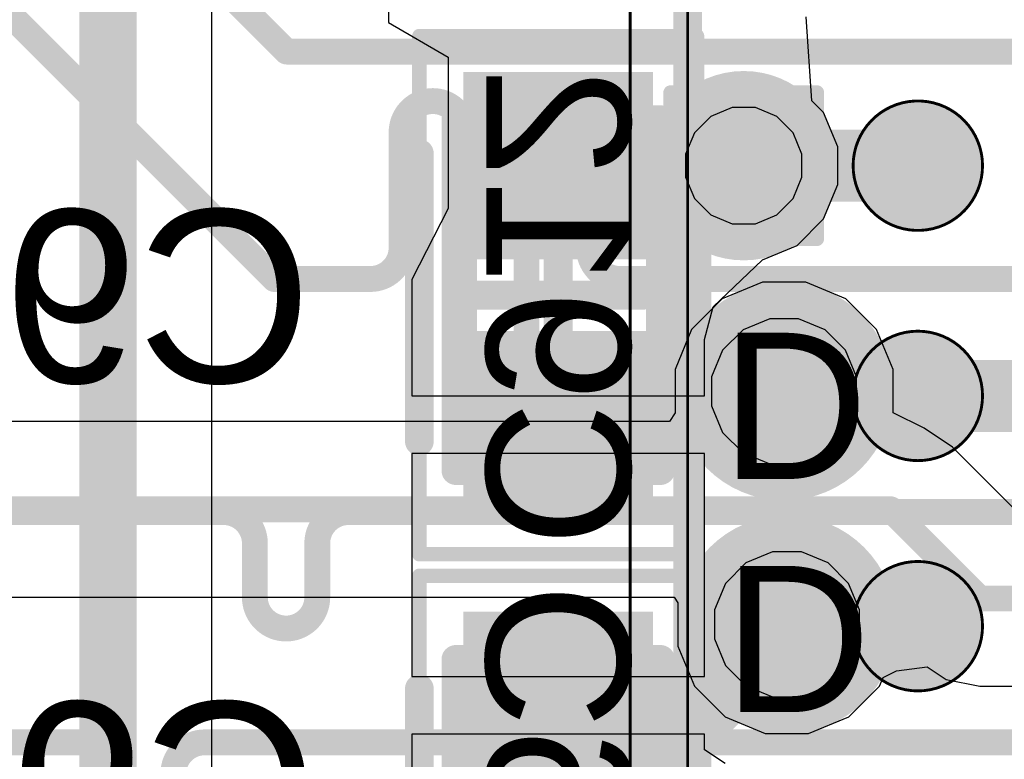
# Model space of a CAD drawing. Header units: inches. Extents: x -6 to 11.2, y -2.2 to 8.3.
# Tile 200 of 256: x 2.926 to 3.061, y 0.461 to 0.562. Entities that reach past the tile are written whole.
import ezdxf

# ---------------------------------------------------------------- set-up
doc = ezdxf.new("R2010")
doc.units = ezdxf.units.IN
doc.header["$MEASUREMENT"] = 0
for name, color, linetype in [('Board Layer Stack Bottom Overlay', 54, 'Continuous'), ('Board Layer Stack Bottom Solder', 6, 'Continuous'), ('Bottom Assembly', 56, 'Continuous'), ('Bottom Comp Body -Top13)-Comp Body -Bot14)', 56, 'Continuous'), ('Bottom Courtyard -Top15)-Courtyard -Bot16)', 56, 'Continuous'), ('Bottom Paste', 16, 'Continuous'), ('Drill Drawing', 1, 'Continuous'), ('Layer  6- Inner', 156, 'Continuous'), ('Layer 1- Top', 1, 'Continuous'), ('Layer 2- GND', 16, 'Continuous'), ('Layer 3- Inner', 16, 'Continuous'), ('Layer 4- Inner', 76, 'Continuous'), ('Layer 5- Inner', 90, 'Continuous'), ('Layer 7- PWR', 76, 'Continuous'), ('Layer 8- Bottom', 5, 'Continuous'), ('Top Overlay', 2, 'Continuous'), ('Top Paste', 8, 'Continuous'), ('Top Solder', 216, 'Continuous'), ('Via Holes', 16, 'Continuous')]:
    doc.layers.add(name, color=color, linetype=linetype)
doc.styles.add('Arial', font='txt', dxfattribs={"height": 0.2})

# ---------------------------------------------------------------- blocks, each defined once
blk = doc.blocks.new('ICC_TFBGA96_8X14_P080_417')
at = {"layer": 'Layer 1- Top'}
h = blk.add_hatch(color=7, dxfattribs=at)
edge = h.paths.add_edge_path()
edge.add_arc((0.12598, 0.07874), 0.00689, 0, 360)
h = blk.add_hatch(color=7, dxfattribs=at)
edge = h.paths.add_edge_path()
edge.add_arc((0.12598, 0.04724), 0.00689, 0, 360)
h = blk.add_hatch(color=7, dxfattribs=at)
edge = h.paths.add_edge_path()
edge.add_arc((0.12598, 0.01575), 0.00689, 0, 360)
at = {"layer": 'Top Paste'}
h = blk.add_hatch(color=8, dxfattribs=at)
edge = h.paths.add_edge_path()
edge.add_arc((0.12598, 0.07874), 0.00689, 0, 360)
h = blk.add_hatch(color=8, dxfattribs=at)
edge = h.paths.add_edge_path()
edge.add_arc((0.12598, 0.04724), 0.00689, 0, 360)
h = blk.add_hatch(color=8, dxfattribs=at)
edge = h.paths.add_edge_path()
edge.add_arc((0.12598, 0.01575), 0.00689, 0, 360)
at = {"layer": 'Top Solder'}
h = blk.add_hatch(color=216, dxfattribs=at)
edge = h.paths.add_edge_path()
edge.add_arc((0.12598, 0.07874), 0.00886, 0, 360)
h = blk.add_hatch(color=216, dxfattribs=at)
edge = h.paths.add_edge_path()
edge.add_arc((0.12598, 0.04724), 0.00886, 0, 360)
h = blk.add_hatch(color=216, dxfattribs=at)
edge = h.paths.add_edge_path()
edge.add_arc((0.12598, 0.01575), 0.00886, 0, 360)
at = {"layer": 'Bottom Comp Body -Top13)-Comp Body -Bot14)'}
blk.add_lwpolyline([(0.15748, 0.27559, 0.000394, 0.000394, 0), (0.15748, -0.27559, 0.000394, 0.000394, 0)], format="xyseb", dxfattribs=at)
for points in [[(0.13484, 0.07874, 0.000394, 0.000394, 1), (0.11713, 0.07874, 0.000394, 0.000394, 1)], [(0.11703, 0.07874, 0.000197, 0.000197, 1), (0.11722, 0.07874, 0.000197, 0.000197, 1)], [(0.13474, 0.07874, 0.000197, 0.000197, 1), (0.13494, 0.07874, 0.000197, 0.000197, 1)], [(0.13484, 0.04724, 0.000394, 0.000394, 1), (0.11713, 0.04724, 0.000394, 0.000394, 1)], [(0.11703, 0.04724, 0.000197, 0.000197, 1), (0.11722, 0.04724, 0.000197, 0.000197, 1)], [(0.13474, 0.04724, 0.000197, 0.000197, 1), (0.13494, 0.04724, 0.000197, 0.000197, 1)], [(0.13484, 0.01575, 0.000394, 0.000394, 1), (0.11713, 0.01575, 0.000394, 0.000394, 1)], [(0.11703, 0.01575, 0.000197, 0.000197, 1), (0.11722, 0.01575, 0.000197, 0.000197, 1)], [(0.13474, 0.01575, 0.000197, 0.000197, 1), (0.13494, 0.01575, 0.000197, 0.000197, 1)]]:
    blk.add_lwpolyline(points, format="xyseb", close=True, dxfattribs=at)
at = {"layer": 'Bottom Courtyard -Top15)-Courtyard -Bot16)'}
blk.add_lwpolyline([(0.16535, 0.2874, 0.000394, 0.000394, 0), (0.16535, -0.28346, 0.000394, 0.000394, 0)], format="xyseb", dxfattribs=at)
at = {"layer": 'Top Overlay'}
blk.add_lwpolyline([(0.15748, 0.27559, 0.00394, 0.00394, 0), (0.15748, -0.27559, 0.00394, 0.00394, 0)], format="xyseb", dxfattribs=at)
blk = doc.blocks.new('CAPC1005X07_F____B_492')
at = {"layer": 'Board Layer Stack Bottom Solder'}
for points in [[(-0.03051, 0.01299), (-0.00492, 0.01299), (-0.00492, -0.01299), (-0.03051, -0.01299)], [(0.00492, 0.01299), (0.03051, 0.01299), (0.03051, -0.01299), (0.00492, -0.01299)]]:
    blk.add_hatch(color=6, dxfattribs=at).paths.add_polyline_path(points)
at = {"layer": 'Bottom Paste'}
for points in [[(-0.02756, 0.01004), (-0.00787, 0.01004), (-0.00787, -0.01004), (-0.02756, -0.01004)], [(0.00787, 0.01004), (0.02756, 0.01004), (0.02756, -0.01004), (0.00787, -0.01004)]]:
    blk.add_hatch(color=16, dxfattribs=at).paths.add_polyline_path(points)
at = {"layer": 'Layer 8- Bottom'}
for points in [[(-0.02756, 0.01004), (-0.00787, 0.01004), (-0.00787, -0.01004), (-0.02756, -0.01004)], [(0.00787, 0.01004), (0.02756, 0.01004), (0.02756, -0.01004), (0.00787, -0.01004)]]:
    blk.add_hatch(color=7, dxfattribs=at).paths.add_polyline_path(points)
at = {"layer": 'Board Layer Stack Bottom Overlay'}
for points in [[(0.01937, 0.019, 0.00394, 0.00394, 0), (-0.02, 0.019, 0.00394, 0.00394, 0)], [(0.01937, -0.019, 0.00394, 0.00394, 0), (-0.02, -0.019, 0.00394, 0.00394, 0)]]:
    blk.add_lwpolyline(points, format="xyseb", dxfattribs=at)
for points in [[(-0.02098, 0.019, 0.00197, 0.00197, 1), (-0.01902, 0.019, 0.00197, 0.00197, 1)], [(0.01839, 0.019, 0.00197, 0.00197, 1), (0.02035, 0.019, 0.00197, 0.00197, 1)], [(-0.02098, -0.019, 0.00197, 0.00197, 1), (-0.01902, -0.019, 0.00197, 0.00197, 1)], [(0.01839, -0.019, 0.00197, 0.00197, 1), (0.02035, -0.019, 0.00197, 0.00197, 1)]]:
    blk.add_lwpolyline(points, format="xyseb", close=True, dxfattribs=at)
at = {"layer": 'Bottom Assembly'}
for points in [[(-0.024, -0.014, 0.00394, 0.00394, 0), (-0.024, 0.014, 0.00394, 0.00394, 0)], [(0.024, 0.014, 0.00394, 0.00394, 0), (-0.024, 0.014, 0.00394, 0.00394, 0)], [(0.024, -0.014, 0.00394, 0.00394, 0), (0.024, 0.014, 0.00394, 0.00394, 0)], [(0.024, -0.014, 0.00394, 0.00394, 0), (-0.024, -0.014, 0.00394, 0.00394, 0)]]:
    blk.add_lwpolyline(points, format="xyseb", dxfattribs=at)
for points in [[(-0.02498, 0.014, 0.00197, 0.00197, 1), (-0.02302, 0.014, 0.00197, 0.00197, 1)], [(-0.02498, 0.014, 0.00197, 0.00197, 1), (-0.02302, 0.014, 0.00197, 0.00197, 1)], [(0.02302, 0.014, 0.00197, 0.00197, 1), (0.02498, 0.014, 0.00197, 0.00197, 1)], [(0.02302, 0.014, 0.00197, 0.00197, 1), (0.02498, 0.014, 0.00197, 0.00197, 1)], [(-0.02498, -0.014, 0.00197, 0.00197, 1), (-0.02302, -0.014, 0.00197, 0.00197, 1)], [(-0.02498, -0.014, 0.00197, 0.00197, 1), (-0.02302, -0.014, 0.00197, 0.00197, 1)], [(0.02302, -0.014, 0.00197, 0.00197, 1), (0.02498, -0.014, 0.00197, 0.00197, 1)], [(0.02302, -0.014, 0.00197, 0.00197, 1), (0.02498, -0.014, 0.00197, 0.00197, 1)]]:
    blk.add_lwpolyline(points, format="xyseb", close=True, dxfattribs=at)
at = {"layer": 'Bottom Courtyard -Top15)-Courtyard -Bot16)'}
for points in [[(-0.03543, -0.019, 0.00197, 0.00197, 0), (-0.03543, 0.019, 0.00197, 0.00197, 0)], [(0.03543, 0.019, 0.00197, 0.00197, 0), (-0.03543, 0.019, 0.00197, 0.00197, 0)], [(0.03543, -0.019, 0.00197, 0.00197, 0), (0.03543, 0.019, 0.00197, 0.00197, 0)], [(0, -0.01181, 0.00394, 0.00394, 0), (0, 0.01181, 0.00394, 0.00394, 0)], [(0.01181, 0, 0.00394, 0.00394, 0), (-0.01181, 0, 0.00394, 0.00394, 0)], [(0.03543, -0.019, 0.00197, 0.00197, 0), (-0.03543, -0.019, 0.00197, 0.00197, 0)]]:
    blk.add_lwpolyline(points, format="xyseb", dxfattribs=at)
for points in [[(-0.03593, 0.019, 0.000984, 0.000984, 1), (-0.03494, 0.019, 0.000984, 0.000984, 1)], [(-0.03593, 0.019, 0.000984, 0.000984, 1), (-0.03494, 0.019, 0.000984, 0.000984, 1)], [(0.03494, 0.019, 0.000984, 0.000984, 1), (0.03593, 0.019, 0.000984, 0.000984, 1)], [(0.03494, 0.019, 0.000984, 0.000984, 1), (0.03593, 0.019, 0.000984, 0.000984, 1)], [(-0.00098, 0.01181, 0.00197, 0.00197, 1), (0.00098, 0.01181, 0.00197, 0.00197, 1)], [(-0.0128, 0, 0.00197, 0.00197, 1), (-0.01083, 0, 0.00197, 0.00197, 1)], [(0.01083, 0, 0.00197, 0.00197, 1), (0.0128, 0, 0.00197, 0.00197, 1)], [(-0.00098, -0.01181, 0.00197, 0.00197, 1), (0.00098, -0.01181, 0.00197, 0.00197, 1)], [(-0.03593, -0.019, 0.000984, 0.000984, 1), (-0.03494, -0.019, 0.000984, 0.000984, 1)], [(-0.03593, -0.019, 0.000984, 0.000984, 1), (-0.03494, -0.019, 0.000984, 0.000984, 1)], [(0.03494, -0.019, 0.000984, 0.000984, 1), (0.03593, -0.019, 0.000984, 0.000984, 1)], [(0.03494, -0.019, 0.000984, 0.000984, 1), (0.03593, -0.019, 0.000984, 0.000984, 1)]]:
    blk.add_lwpolyline(points, format="xyseb", close=True, dxfattribs=at)
at = {"layer": 'Bottom Assembly', "style": 'Arial', "text_generation_flag": 2}
blk.add_text('C913', height=0.019685, rotation=-180, dxfattribs=at).set_placement((-0.03444, 0.00984))
blk = doc.blocks.new('CAPC1005X07_F____B_493')
at = {"layer": 'Board Layer Stack Bottom Solder'}
for points in [[(-0.03051, 0.01299), (-0.00492, 0.01299), (-0.00492, -0.01299), (-0.03051, -0.01299)], [(0.00492, 0.01299), (0.03051, 0.01299), (0.03051, -0.01299), (0.00492, -0.01299)]]:
    blk.add_hatch(color=6, dxfattribs=at).paths.add_polyline_path(points)
at = {"layer": 'Bottom Paste'}
for points in [[(-0.02756, 0.01004), (-0.00787, 0.01004), (-0.00787, -0.01004), (-0.02756, -0.01004)], [(0.00787, 0.01004), (0.02756, 0.01004), (0.02756, -0.01004), (0.00787, -0.01004)]]:
    blk.add_hatch(color=16, dxfattribs=at).paths.add_polyline_path(points)
at = {"layer": 'Layer 8- Bottom'}
for points in [[(-0.02756, 0.01004), (-0.00787, 0.01004), (-0.00787, -0.01004), (-0.02756, -0.01004)], [(0.00787, 0.01004), (0.02756, 0.01004), (0.02756, -0.01004), (0.00787, -0.01004)]]:
    blk.add_hatch(color=7, dxfattribs=at).paths.add_polyline_path(points)
at = {"layer": 'Board Layer Stack Bottom Overlay'}
for points in [[(-0.02, 0.019, 0.00394, 0.00394, 0), (0.01937, 0.019, 0.00394, 0.00394, 0)], [(-0.02, -0.019, 0.00394, 0.00394, 0), (0.01937, -0.019, 0.00394, 0.00394, 0)]]:
    blk.add_lwpolyline(points, format="xyseb", dxfattribs=at)
for points in [[(-0.02098, 0.019, 0.00197, 0.00197, 1), (-0.01902, 0.019, 0.00197, 0.00197, 1)], [(0.01839, 0.019, 0.00197, 0.00197, 1), (0.02035, 0.019, 0.00197, 0.00197, 1)], [(-0.02098, -0.019, 0.00197, 0.00197, 1), (-0.01902, -0.019, 0.00197, 0.00197, 1)], [(0.01839, -0.019, 0.00197, 0.00197, 1), (0.02035, -0.019, 0.00197, 0.00197, 1)]]:
    blk.add_lwpolyline(points, format="xyseb", close=True, dxfattribs=at)
at = {"layer": 'Bottom Assembly'}
for points in [[(-0.024, 0.014, 0.00394, 0.00394, 0), (-0.024, -0.014, 0.00394, 0.00394, 0)], [(-0.024, 0.014, 0.00394, 0.00394, 0), (0.024, 0.014, 0.00394, 0.00394, 0)], [(0.024, 0.014, 0.00394, 0.00394, 0), (0.024, -0.014, 0.00394, 0.00394, 0)], [(-0.024, -0.014, 0.00394, 0.00394, 0), (0.024, -0.014, 0.00394, 0.00394, 0)]]:
    blk.add_lwpolyline(points, format="xyseb", dxfattribs=at)
for points in [[(-0.02498, 0.014, 0.00197, 0.00197, 1), (-0.02302, 0.014, 0.00197, 0.00197, 1)], [(-0.02498, 0.014, 0.00197, 0.00197, 1), (-0.02302, 0.014, 0.00197, 0.00197, 1)], [(0.02302, 0.014, 0.00197, 0.00197, 1), (0.02498, 0.014, 0.00197, 0.00197, 1)], [(0.02302, 0.014, 0.00197, 0.00197, 1), (0.02498, 0.014, 0.00197, 0.00197, 1)], [(-0.02498, -0.014, 0.00197, 0.00197, 1), (-0.02302, -0.014, 0.00197, 0.00197, 1)], [(-0.02498, -0.014, 0.00197, 0.00197, 1), (-0.02302, -0.014, 0.00197, 0.00197, 1)], [(0.02302, -0.014, 0.00197, 0.00197, 1), (0.02498, -0.014, 0.00197, 0.00197, 1)], [(0.02302, -0.014, 0.00197, 0.00197, 1), (0.02498, -0.014, 0.00197, 0.00197, 1)]]:
    blk.add_lwpolyline(points, format="xyseb", close=True, dxfattribs=at)
at = {"layer": 'Bottom Courtyard -Top15)-Courtyard -Bot16)'}
for points in [[(-0.03543, 0.019, 0.00197, 0.00197, 0), (-0.03543, -0.019, 0.00197, 0.00197, 0)], [(-0.03543, 0.019, 0.00197, 0.00197, 0), (0.03543, 0.019, 0.00197, 0.00197, 0)], [(0.03543, 0.019, 0.00197, 0.00197, 0), (0.03543, -0.019, 0.00197, 0.00197, 0)], [(0, 0.01181, 0.00394, 0.00394, 0), (0, -0.01181, 0.00394, 0.00394, 0)], [(-0.01181, 0, 0.00394, 0.00394, 0), (0.01181, 0, 0.00394, 0.00394, 0)], [(-0.03543, -0.019, 0.00197, 0.00197, 0), (0.03543, -0.019, 0.00197, 0.00197, 0)]]:
    blk.add_lwpolyline(points, format="xyseb", dxfattribs=at)
for points in [[(-0.03593, 0.019, 0.000984, 0.000984, 1), (-0.03494, 0.019, 0.000984, 0.000984, 1)], [(-0.03593, 0.019, 0.000984, 0.000984, 1), (-0.03494, 0.019, 0.000984, 0.000984, 1)], [(0.03494, 0.019, 0.000984, 0.000984, 1), (0.03593, 0.019, 0.000984, 0.000984, 1)], [(0.03494, 0.019, 0.000984, 0.000984, 1), (0.03593, 0.019, 0.000984, 0.000984, 1)], [(-0.00098, 0.01181, 0.00197, 0.00197, 1), (0.00098, 0.01181, 0.00197, 0.00197, 1)], [(-0.0128, 0, 0.00197, 0.00197, 1), (-0.01083, 0, 0.00197, 0.00197, 1)], [(0.01083, 0, 0.00197, 0.00197, 1), (0.0128, 0, 0.00197, 0.00197, 1)], [(-0.00098, -0.01181, 0.00197, 0.00197, 1), (0.00098, -0.01181, 0.00197, 0.00197, 1)], [(-0.03593, -0.019, 0.000984, 0.000984, 1), (-0.03494, -0.019, 0.000984, 0.000984, 1)], [(-0.03593, -0.019, 0.000984, 0.000984, 1), (-0.03494, -0.019, 0.000984, 0.000984, 1)], [(0.03494, -0.019, 0.000984, 0.000984, 1), (0.03593, -0.019, 0.000984, 0.000984, 1)], [(0.03494, -0.019, 0.000984, 0.000984, 1), (0.03593, -0.019, 0.000984, 0.000984, 1)]]:
    blk.add_lwpolyline(points, format="xyseb", close=True, dxfattribs=at)
at = {"layer": 'Bottom Assembly', "style": 'Arial', "text_generation_flag": 2}
blk.add_text('C912', height=0.019685, rotation=180, dxfattribs=at).set_placement((-0.03444, 0.00984))

msp = doc.modelspace()

# ---------------------------------------------------------------- hatches: boundary and pattern name
at = {"layer": 'Layer 1- Top'}
h = msp.add_hatch(color=7, dxfattribs=at)
edge = h.paths.add_edge_path()
edge.add_arc((3.02558, 0.54188), 0.00787, 0, 360)
h = msp.add_hatch(color=7, dxfattribs=at)
edge = h.paths.add_edge_path()
edge.add_arc((3.0311, 0.51102), 0.00984, 0, 360)
h = msp.add_hatch(color=7, dxfattribs=at)
edge = h.paths.add_edge_path()
edge.add_arc((3.0315, 0.47913), 0.00984, 0, 360)
at = {"layer": 'Layer 2- GND'}
h = msp.add_hatch(color=7, dxfattribs=at)
edge = h.paths.add_edge_path()
edge.add_arc((3.02558, 0.54188), 0.01295, 0, 360)
at = {"layer": 'Layer 3- Inner'}
h = msp.add_hatch(color=7, dxfattribs=at)
edge = h.paths.add_edge_path()
edge.add_arc((3.0311, 0.51102), 0.00984, 0, 360)
h = msp.add_hatch(color=7, dxfattribs=at)
edge = h.paths.add_edge_path()
edge.add_arc((3.0315, 0.47913), 0.00984, 0, 360)
at = {"layer": 'Layer 4- Inner'}
h = msp.add_hatch(color=7, dxfattribs=at)
edge = h.paths.add_edge_path()
edge.add_arc((3.02558, 0.54188), 0.00787, 0, 360)
at = {"layer": 'Layer 5- Inner'}
h = msp.add_hatch(color=7, dxfattribs=at)
edge = h.paths.add_edge_path()
edge.add_arc((3.0311, 0.51102), 0.00984, 0, 360)
h = msp.add_hatch(color=7, dxfattribs=at)
edge = h.paths.add_edge_path()
edge.add_arc((3.0315, 0.47913), 0.00984, 0, 360)
at = {"layer": 'Layer 7- PWR'}
h = msp.add_hatch(color=7, dxfattribs=at)
edge = h.paths.add_edge_path()
edge.add_arc((3.02558, 0.54188), 0.01295, 0, 360)
h = msp.add_hatch(color=7, dxfattribs=at)
edge = h.paths.add_edge_path()
edge.add_arc((3.0311, 0.51102), 0.01492, 0, 360)
h = msp.add_hatch(color=7, dxfattribs=at)
edge = h.paths.add_edge_path()
edge.add_arc((3.0315, 0.47913), 0.01492, 0, 360)
at = {"layer": 'Layer 8- Bottom'}
h = msp.add_hatch(color=7, dxfattribs=at)
edge = h.paths.add_edge_path()
edge.add_arc((3.02558, 0.54188), 0.00787, 0, 360)
h = msp.add_hatch(color=7, dxfattribs=at)
edge = h.paths.add_edge_path()
edge.add_arc((3.0311, 0.51102), 0.00984, 0, 360)
h = msp.add_hatch(color=7, dxfattribs=at)
edge = h.paths.add_edge_path()
edge.add_arc((3.0315, 0.47913), 0.00984, 0, 360)
at = {"layer": 'Via Holes'}
h = msp.add_hatch(color=7, dxfattribs=at)
edge = h.paths.add_edge_path()
edge.add_arc((3.02558, 0.54188), 0.00295, 0, 360)
h = msp.add_hatch(color=7, dxfattribs=at)
edge = h.paths.add_edge_path()
edge.add_arc((3.0311, 0.51102), 0.00492, 0, 360)
h = msp.add_hatch(color=7, dxfattribs=at)
edge = h.paths.add_edge_path()
edge.add_arc((3.0315, 0.47913), 0.00492, 0, 360)

# ---------------------------------------------------------------- linework, layer by layer
at = {"layer": 'Drill Drawing'}
for points in [[(3.01558, 0.55188, 0.002, 0.002, 0), (3.03558, 0.55188, 0.002, 0.002, 0)], [(3.01558, 0.53188, 0.002, 0.002, 0), (3.01558, 0.55188, 0.002, 0.002, 0)], [(3.03558, 0.53188, 0.002, 0.002, 0), (3.03558, 0.55188, 0.002, 0.002, 0)], [(3.01558, 0.53188, 0.002, 0.002, 0), (3.03558, 0.53188, 0.002, 0.002, 0)]]:
    msp.add_lwpolyline(points, format="xyseb", dxfattribs=at)
for points in [[(3.01508, 0.55188, 0.001, 0.001, 1), (3.01608, 0.55188, 0.001, 0.001, 1)], [(3.01508, 0.55188, 0.001, 0.001, 1), (3.01608, 0.55188, 0.001, 0.001, 1)], [(3.03508, 0.55188, 0.001, 0.001, 1), (3.03608, 0.55188, 0.001, 0.001, 1)], [(3.03508, 0.55188, 0.001, 0.001, 1), (3.03608, 0.55188, 0.001, 0.001, 1)], [(3.01508, 0.53188, 0.001, 0.001, 1), (3.01608, 0.53188, 0.001, 0.001, 1)], [(3.01508, 0.53188, 0.001, 0.001, 1), (3.01608, 0.53188, 0.001, 0.001, 1)], [(3.03508, 0.53188, 0.001, 0.001, 1), (3.03608, 0.53188, 0.001, 0.001, 1)], [(3.03508, 0.53188, 0.001, 0.001, 1), (3.03608, 0.53188, 0.001, 0.001, 1)]]:
    msp.add_lwpolyline(points, format="xyseb", close=True, dxfattribs=at)
at = {"layer": 'Layer  6- Inner'}
for p, q in [((3.024, 0.54983), (3.02108, 0.54862)), ((3.02717, 0.54983), (3.024, 0.54983)), ((3.03009, 0.54862), (3.02717, 0.54983)), ((3.02108, 0.54862), (3.01884, 0.54639)), ((3.03233, 0.54639), (3.03009, 0.54862)), ((3.01884, 0.54639), (3.01763, 0.54346)), ((3.03354, 0.54346), (3.03233, 0.54639)), ((3.01763, 0.54346), (3.01763, 0.5403)), ((3.03354, 0.5403), (3.03354, 0.54346)), ((3.01763, 0.5403), (3.01884, 0.53738)), ((3.03233, 0.53738), (3.03354, 0.5403)), ((3.01884, 0.53738), (3.02108, 0.53514)), ((3.03009, 0.53514), (3.03233, 0.53738)), ((3.02108, 0.53514), (3.024, 0.53393)), ((3.02717, 0.53393), (3.03009, 0.53514)), ((3.024, 0.53393), (3.02717, 0.53393)), ((3.02813, 0.52594), (3.02265, 0.52367)), ((3.03407, 0.52594), (3.02813, 0.52594)), ((3.03955, 0.52367), (3.03407, 0.52594)), ((3.02265, 0.52367), (3.01845, 0.51948)), ((3.04375, 0.51948), (3.03955, 0.52367)), ((3.01845, 0.51948), (3.01618, 0.51399)), ((3.04602, 0.51399), (3.04375, 0.51948)), ((3.01618, 0.51399), (3.01618, 0.50806)), ((3.04602, 0.50806), (3.04602, 0.51399)), ((3.01618, 0.50806), (3.0154, 0.50688)), ((3.05026, 0.50597), (3.04602, 0.50806)), ((3.0154, 0.50688), (2.802, 0.50688)), ((3.05416, 0.50337), (3.05026, 0.50597)), ((3.06284, 0.49469), (3.05416, 0.50337)), ((2.79703, 0.48288), (3.01606, 0.48288)), ((3.01606, 0.48288), (3.01657, 0.4821)), ((3.01657, 0.4821), (3.01657, 0.47617)), ((3.01657, 0.47617), (3.01885, 0.47068)), ((3.04647, 0.47277), (3.05066, 0.47334)), ((3.05066, 0.47334), (3.05327, 0.4716)), ((3.04415, 0.47068), (3.04464, 0.47187)), ((3.04464, 0.47187), (3.04647, 0.47277)), ((3.01885, 0.47068), (3.02304, 0.46648)), ((3.03995, 0.46648), (3.04415, 0.47068)), ((3.05327, 0.4716), (3.05787, 0.47068)), ((3.05787, 0.47068), (3.29664, 0.47068)), ((3.02304, 0.46648), (3.02853, 0.46421)), ((3.03446, 0.46421), (3.03995, 0.46648)), ((3.02853, 0.46421), (3.03446, 0.46421))]:
    msp.add_line(p, q, dxfattribs=at)
for points in [[(2.79703, 0.49488, 0.00354, 0.00354, 0), (3.04567, 0.49488, 0.00354, 0.00354, 0)], [(3.04567, 0.49488, 0.00354, 0.00354, 0), (3.05787, 0.48268, 0.00354, 0.00354, 0)], [(3.05787, 0.48268, 0.00354, 0.00354, 0), (3.29664, 0.48268, 0.00354, 0.00354, 0)]]:
    msp.add_lwpolyline(points, format="xyseb", dxfattribs=at)
for points in [[(3.04478, 0.49488, 0.00177, 0.00177, 1), (3.04656, 0.49488, 0.00177, 0.00177, 1)], [(3.04478, 0.49488, 0.00177, 0.00177, 1), (3.04656, 0.49488, 0.00177, 0.00177, 1)], [(3.05698, 0.48268, 0.00177, 0.00177, 1), (3.05875, 0.48268, 0.00177, 0.00177, 1)], [(3.05698, 0.48268, 0.00177, 0.00177, 1), (3.05875, 0.48268, 0.00177, 0.00177, 1)]]:
    msp.add_lwpolyline(points, format="xyseb", close=True, dxfattribs=at)
at = {"layer": 'Layer 1- Top'}
for points in [[(2.93149, 0.58902, 0.00354, 0.00354, 0), (2.96302, 0.55749, 0.00354, 0.00354, 0)], [(2.91968, 0.56806, 0.00354, 0.00354, 0), (2.96136, 0.52638, 0.00354, 0.00354, 0)], [(2.96302, 0.55749, 0.00354, 0.00354, 0), (3.07882, 0.55749, 0.00354, 0.00354, 0)], [(2.97876, 0.54644, 0.00354, 0.00354, -0.414214), (2.98303, 0.55072, 0.00354, 0.00354, 0)], [(2.98303, 0.55072, 0.00354, 0.00354, 0), (2.98303, 0.55072, 0.00354, 0.00354, 0)], [(2.98303, 0.55072, 0.00354, 0.00354, -0.414214), (2.9873, 0.54644, 0.00354, 0.00354, 0)], [(2.99585, 0.54644, 0.00354, 0.00354, -0.414214), (3.00012, 0.55072, 0.00354, 0.00354, 0)], [(3.00012, 0.55072, 0.00354, 0.00354, 0), (3.00012, 0.55072, 0.00354, 0.00354, 0)], [(3.00012, 0.55072, 0.00354, 0.00354, -0.414214), (3.00439, 0.54644, 0.00354, 0.00354, 0)], [(2.97876, 0.53066, 0.00354, 0.00354, 0), (2.97876, 0.54644, 0.00354, 0.00354, 0)], [(2.9873, 0.51793, 0.00354, 0.00354, 0), (2.9873, 0.54644, 0.00354, 0.00354, 0)], [(2.99585, 0.51793, 0.00354, 0.00354, 0), (2.99585, 0.54644, 0.00354, 0.00354, 0)], [(3.00439, 0.53066, 0.00354, 0.00354, 0), (3.00439, 0.54644, 0.00354, 0.00354, 0)], [(3.02558, 0.54188, 0.00984, 0.00984, 0), (3.0494, 0.54188, 0.00984, 0.00984, 0)], [(2.97876, 0.53066, 0.00354, 0.00354, -0.414214), (2.97449, 0.52638, 0.00354, 0.00354, 0)], [(3.00866, 0.52638, 0.00354, 0.00354, -0.414214), (3.00439, 0.53066, 0.00354, 0.00354, 0)], [(2.96136, 0.52638, 0.00354, 0.00354, 0), (2.97272, 0.52638, 0.00354, 0.00354, 0)], [(2.97272, 0.52638, 0.00354, 0.00354, 0), (2.97449, 0.52638, 0.00354, 0.00354, 0)], [(3.00866, 0.52638, 0.00354, 0.00354, 0), (3.01692, 0.52638, 0.00354, 0.00354, 0)], [(3.01692, 0.52638, 0.00354, 0.00354, 0), (3.0969, 0.52638, 0.00354, 0.00354, 0)], [(2.99157, 0.51366, 0.00354, 0.00354, -0.414214), (2.9873, 0.51793, 0.00354, 0.00354, 0)], [(2.99585, 0.51793, 0.00354, 0.00354, -0.414214), (2.99157, 0.51366, 0.00354, 0.00354, 0)], [(2.99157, 0.51366, 0.00354, 0.00354, 0), (2.99157, 0.51366, 0.00354, 0.00354, 0)], [(3.0311, 0.51102, 0.00984, 0.00984, 0), (3.03142, 0.5107, 0.00984, 0.00984, 0)], [(3.03142, 0.5107, 0.00984, 0.00984, 0), (3.04908, 0.5107, 0.00984, 0.00984, 0)], [(3.04908, 0.5107, 0.00984, 0.00984, 0), (3.0494, 0.51039, 0.00984, 0.00984, 0)], [(3.0494, 0.51039, 0.00984, 0.00984, 0), (3.08007, 0.51039, 0.00984, 0.00984, 0)], [(2.91692, 0.4945, 0.00354, 0.00354, 0), (2.94409, 0.4945, 0.00354, 0.00354, 0)], [(2.94409, 0.4945, 0.00354, 0.00354, 0), (2.9544, 0.4945, 0.00354, 0.00354, 0)], [(2.9544, 0.4945, 0.00354, 0.00354, -0.414214), (2.95868, 0.49022, 0.00354, 0.00354, 0)], [(2.96722, 0.49022, 0.00354, 0.00354, -0.414214), (2.97149, 0.4945, 0.00354, 0.00354, 0)], [(2.97149, 0.4945, 0.00354, 0.00354, 0), (2.97755, 0.4945, 0.00354, 0.00354, 0)], [(2.97755, 0.4945, 0.00354, 0.00354, 0), (3.09679, 0.4945, 0.00354, 0.00354, 0)], [(2.95868, 0.48284, 0.00354, 0.00354, 0), (2.95868, 0.49022, 0.00354, 0.00354, 0)], [(2.96722, 0.48284, 0.00354, 0.00354, 0), (2.96722, 0.49022, 0.00354, 0.00354, 0)], [(2.96295, 0.47857, 0.00354, 0.00354, -0.414214), (2.95868, 0.48284, 0.00354, 0.00354, 0)], [(2.96722, 0.48284, 0.00354, 0.00354, -0.414214), (2.96295, 0.47857, 0.00354, 0.00354, 0)], [(3.0315, 0.47913, 0.00984, 0.00984, 0), (3.03162, 0.47901, 0.00984, 0.00984, 0)], [(3.03162, 0.47901, 0.00984, 0.00984, 0), (3.04928, 0.47901, 0.00984, 0.00984, 0)], [(3.04928, 0.47901, 0.00984, 0.00984, 0), (3.0494, 0.47889, 0.00984, 0.00984, 0)], [(2.96295, 0.47857, 0.00354, 0.00354, 0), (2.96295, 0.47857, 0.00354, 0.00354, 0)], [(2.9244, 0.463, 0.00354, 0.00354, 0), (2.93472, 0.463, 0.00354, 0.00354, 0)], [(2.93472, 0.463, 0.00354, 0.00354, -0.414214), (2.93899, 0.45873, 0.00354, 0.00354, 0)], [(2.94753, 0.45873, 0.00354, 0.00354, -0.414214), (2.95181, 0.463, 0.00354, 0.00354, 0)], [(2.95181, 0.463, 0.00354, 0.00354, 0), (2.96279, 0.463, 0.00354, 0.00354, 0)], [(2.96279, 0.463, 0.00354, 0.00354, 0), (2.99178, 0.463, 0.00354, 0.00354, 0)], [(2.99178, 0.463, 0.00354, 0.00354, 0), (3.01102, 0.463, 0.00354, 0.00354, 0)], [(3.01102, 0.463, 0.00354, 0.00354, 0), (3.06501, 0.463, 0.00354, 0.00354, 0)]]:
    msp.add_lwpolyline(points, format="xyseb", dxfattribs=at)
for points in [[(2.96214, 0.55749, 0.00177, 0.00177, 1), (2.96391, 0.55749, 0.00177, 0.00177, 1)], [(2.96214, 0.55749, 0.00177, 0.00177, 1), (2.96391, 0.55749, 0.00177, 0.00177, 1)], [(2.98215, 0.55072, 0.00177, 0.00177, 1), (2.98392, 0.55072, 0.00177, 0.00177, 1)], [(2.98215, 0.55072, 0.00177, 0.00177, 1), (2.98392, 0.55072, 0.00177, 0.00177, 1)], [(2.98215, 0.55072, 0.00177, 0.00177, 1), (2.98392, 0.55072, 0.00177, 0.00177, 1)], [(2.98215, 0.55072, 0.00177, 0.00177, 1), (2.98392, 0.55072, 0.00177, 0.00177, 1)], [(2.99923, 0.55072, 0.00177, 0.00177, 1), (3.001, 0.55072, 0.00177, 0.00177, 1)], [(2.99923, 0.55072, 0.00177, 0.00177, 1), (3.001, 0.55072, 0.00177, 0.00177, 1)], [(2.99923, 0.55072, 0.00177, 0.00177, 1), (3.001, 0.55072, 0.00177, 0.00177, 1)], [(2.99923, 0.55072, 0.00177, 0.00177, 1), (3.001, 0.55072, 0.00177, 0.00177, 1)], [(2.97787, 0.54644, 0.00177, 0.00177, 1), (2.97965, 0.54644, 0.00177, 0.00177, 1)], [(2.97787, 0.54644, 0.00177, 0.00177, 1), (2.97965, 0.54644, 0.00177, 0.00177, 1)], [(2.98642, 0.54644, 0.00177, 0.00177, 1), (2.98819, 0.54644, 0.00177, 0.00177, 1)], [(2.98642, 0.54644, 0.00177, 0.00177, 1), (2.98819, 0.54644, 0.00177, 0.00177, 1)], [(2.99496, 0.54644, 0.00177, 0.00177, 1), (2.99673, 0.54644, 0.00177, 0.00177, 1)], [(2.99496, 0.54644, 0.00177, 0.00177, 1), (2.99673, 0.54644, 0.00177, 0.00177, 1)], [(3.0035, 0.54644, 0.00177, 0.00177, 1), (3.00528, 0.54644, 0.00177, 0.00177, 1)], [(3.0035, 0.54644, 0.00177, 0.00177, 1), (3.00528, 0.54644, 0.00177, 0.00177, 1)], [(3.02312, 0.54188, 0.00492, 0.00492, 1), (3.02804, 0.54188, 0.00492, 0.00492, 1)], [(3.04694, 0.54188, 0.00492, 0.00492, 1), (3.05186, 0.54188, 0.00492, 0.00492, 1)], [(2.97787, 0.53066, 0.00177, 0.00177, 1), (2.97965, 0.53066, 0.00177, 0.00177, 1)], [(2.97787, 0.53066, 0.00177, 0.00177, 1), (2.97965, 0.53066, 0.00177, 0.00177, 1)], [(3.0035, 0.53066, 0.00177, 0.00177, 1), (3.00528, 0.53066, 0.00177, 0.00177, 1)], [(3.0035, 0.53066, 0.00177, 0.00177, 1), (3.00528, 0.53066, 0.00177, 0.00177, 1)], [(2.96047, 0.52638, 0.00177, 0.00177, 1), (2.96224, 0.52638, 0.00177, 0.00177, 1)], [(2.96047, 0.52638, 0.00177, 0.00177, 1), (2.96224, 0.52638, 0.00177, 0.00177, 1)], [(2.97183, 0.52638, 0.00177, 0.00177, 1), (2.9736, 0.52638, 0.00177, 0.00177, 1)], [(2.97183, 0.52638, 0.00177, 0.00177, 1), (2.9736, 0.52638, 0.00177, 0.00177, 1)], [(2.9736, 0.52638, 0.00177, 0.00177, 1), (2.97537, 0.52638, 0.00177, 0.00177, 1)], [(2.9736, 0.52638, 0.00177, 0.00177, 1), (2.97537, 0.52638, 0.00177, 0.00177, 1)], [(3.00778, 0.52638, 0.00177, 0.00177, 1), (3.00955, 0.52638, 0.00177, 0.00177, 1)], [(3.00778, 0.52638, 0.00177, 0.00177, 1), (3.00955, 0.52638, 0.00177, 0.00177, 1)], [(3.01604, 0.52638, 0.00177, 0.00177, 1), (3.01781, 0.52638, 0.00177, 0.00177, 1)], [(3.01604, 0.52638, 0.00177, 0.00177, 1), (3.01781, 0.52638, 0.00177, 0.00177, 1)], [(2.98642, 0.51793, 0.00177, 0.00177, 1), (2.98819, 0.51793, 0.00177, 0.00177, 1)], [(2.98642, 0.51793, 0.00177, 0.00177, 1), (2.98819, 0.51793, 0.00177, 0.00177, 1)], [(2.99496, 0.51793, 0.00177, 0.00177, 1), (2.99673, 0.51793, 0.00177, 0.00177, 1)], [(2.99496, 0.51793, 0.00177, 0.00177, 1), (2.99673, 0.51793, 0.00177, 0.00177, 1)], [(2.99069, 0.51366, 0.00177, 0.00177, 1), (2.99246, 0.51366, 0.00177, 0.00177, 1)], [(2.99069, 0.51366, 0.00177, 0.00177, 1), (2.99246, 0.51366, 0.00177, 0.00177, 1)], [(2.99069, 0.51366, 0.00177, 0.00177, 1), (2.99246, 0.51366, 0.00177, 0.00177, 1)], [(2.99069, 0.51366, 0.00177, 0.00177, 1), (2.99246, 0.51366, 0.00177, 0.00177, 1)], [(3.02864, 0.51102, 0.00492, 0.00492, 1), (3.03356, 0.51102, 0.00492, 0.00492, 1)], [(3.02896, 0.5107, 0.00492, 0.00492, 1), (3.03388, 0.5107, 0.00492, 0.00492, 1)], [(3.02896, 0.5107, 0.00492, 0.00492, 1), (3.03388, 0.5107, 0.00492, 0.00492, 1)], [(3.04662, 0.5107, 0.00492, 0.00492, 1), (3.05154, 0.5107, 0.00492, 0.00492, 1)], [(3.04662, 0.5107, 0.00492, 0.00492, 1), (3.05154, 0.5107, 0.00492, 0.00492, 1)], [(3.04694, 0.51039, 0.00492, 0.00492, 1), (3.05186, 0.51039, 0.00492, 0.00492, 1)], [(3.04694, 0.51039, 0.00492, 0.00492, 1), (3.05186, 0.51039, 0.00492, 0.00492, 1)], [(2.9432, 0.4945, 0.00177, 0.00177, 1), (2.94497, 0.4945, 0.00177, 0.00177, 1)], [(2.9432, 0.4945, 0.00177, 0.00177, 1), (2.94497, 0.4945, 0.00177, 0.00177, 1)], [(2.95352, 0.4945, 0.00177, 0.00177, 1), (2.95529, 0.4945, 0.00177, 0.00177, 1)], [(2.95352, 0.4945, 0.00177, 0.00177, 1), (2.95529, 0.4945, 0.00177, 0.00177, 1)], [(2.9706, 0.4945, 0.00177, 0.00177, 1), (2.97238, 0.4945, 0.00177, 0.00177, 1)], [(2.9706, 0.4945, 0.00177, 0.00177, 1), (2.97238, 0.4945, 0.00177, 0.00177, 1)], [(2.97667, 0.4945, 0.00177, 0.00177, 1), (2.97844, 0.4945, 0.00177, 0.00177, 1)], [(2.97667, 0.4945, 0.00177, 0.00177, 1), (2.97844, 0.4945, 0.00177, 0.00177, 1)], [(2.95779, 0.49022, 0.00177, 0.00177, 1), (2.95956, 0.49022, 0.00177, 0.00177, 1)], [(2.95779, 0.49022, 0.00177, 0.00177, 1), (2.95956, 0.49022, 0.00177, 0.00177, 1)], [(2.96633, 0.49022, 0.00177, 0.00177, 1), (2.9681, 0.49022, 0.00177, 0.00177, 1)], [(2.96633, 0.49022, 0.00177, 0.00177, 1), (2.9681, 0.49022, 0.00177, 0.00177, 1)], [(2.95779, 0.48284, 0.00177, 0.00177, 1), (2.95956, 0.48284, 0.00177, 0.00177, 1)], [(2.95779, 0.48284, 0.00177, 0.00177, 1), (2.95956, 0.48284, 0.00177, 0.00177, 1)], [(2.96633, 0.48284, 0.00177, 0.00177, 1), (2.9681, 0.48284, 0.00177, 0.00177, 1)], [(2.96633, 0.48284, 0.00177, 0.00177, 1), (2.9681, 0.48284, 0.00177, 0.00177, 1)], [(3.02904, 0.47913, 0.00492, 0.00492, 1), (3.03396, 0.47913, 0.00492, 0.00492, 1)], [(3.02916, 0.47901, 0.00492, 0.00492, 1), (3.03408, 0.47901, 0.00492, 0.00492, 1)], [(3.02916, 0.47901, 0.00492, 0.00492, 1), (3.03408, 0.47901, 0.00492, 0.00492, 1)], [(3.04682, 0.47901, 0.00492, 0.00492, 1), (3.05174, 0.47901, 0.00492, 0.00492, 1)], [(3.04682, 0.47901, 0.00492, 0.00492, 1), (3.05174, 0.47901, 0.00492, 0.00492, 1)], [(3.04694, 0.47889, 0.00492, 0.00492, 1), (3.05186, 0.47889, 0.00492, 0.00492, 1)], [(2.96206, 0.47857, 0.00177, 0.00177, 1), (2.96383, 0.47857, 0.00177, 0.00177, 1)], [(2.96206, 0.47857, 0.00177, 0.00177, 1), (2.96383, 0.47857, 0.00177, 0.00177, 1)], [(2.96206, 0.47857, 0.00177, 0.00177, 1), (2.96383, 0.47857, 0.00177, 0.00177, 1)], [(2.96206, 0.47857, 0.00177, 0.00177, 1), (2.96383, 0.47857, 0.00177, 0.00177, 1)], [(2.93383, 0.463, 0.00177, 0.00177, 1), (2.9356, 0.463, 0.00177, 0.00177, 1)], [(2.93383, 0.463, 0.00177, 0.00177, 1), (2.9356, 0.463, 0.00177, 0.00177, 1)], [(2.95092, 0.463, 0.00177, 0.00177, 1), (2.95269, 0.463, 0.00177, 0.00177, 1)], [(2.95092, 0.463, 0.00177, 0.00177, 1), (2.95269, 0.463, 0.00177, 0.00177, 1)], [(2.9619, 0.463, 0.00177, 0.00177, 1), (2.96367, 0.463, 0.00177, 0.00177, 1)], [(2.9619, 0.463, 0.00177, 0.00177, 1), (2.96367, 0.463, 0.00177, 0.00177, 1)], [(2.99089, 0.463, 0.00177, 0.00177, 1), (2.99266, 0.463, 0.00177, 0.00177, 1)], [(2.99089, 0.463, 0.00177, 0.00177, 1), (2.99266, 0.463, 0.00177, 0.00177, 1)], [(3.01013, 0.463, 0.00177, 0.00177, 1), (3.0119, 0.463, 0.00177, 0.00177, 1)], [(3.01013, 0.463, 0.00177, 0.00177, 1), (3.0119, 0.463, 0.00177, 0.00177, 1)]]:
    msp.add_lwpolyline(points, format="xyseb", close=True, dxfattribs=at)
at = {"layer": 'Layer 3- Inner'}
for p, q in [((2.95279, 0.30057), (2.95279, 0.59006)), ((3.024, 0.54983), (3.02108, 0.54862)), ((3.02717, 0.54983), (3.024, 0.54983)), ((3.03009, 0.54862), (3.02717, 0.54983)), ((3.02108, 0.54862), (3.01884, 0.54639)), ((3.03233, 0.54639), (3.03009, 0.54862)), ((3.01884, 0.54639), (3.01763, 0.54346)), ((3.03354, 0.54346), (3.03233, 0.54639)), ((3.01763, 0.54346), (3.01763, 0.5403)), ((3.03354, 0.5403), (3.03354, 0.54346)), ((3.01763, 0.5403), (3.01884, 0.53738)), ((3.03233, 0.53738), (3.03354, 0.5403)), ((3.01884, 0.53738), (3.02108, 0.53514)), ((3.03009, 0.53514), (3.03233, 0.53738)), ((3.02108, 0.53514), (3.024, 0.53393)), ((3.02717, 0.53393), (3.03009, 0.53514)), ((3.024, 0.53393), (3.02717, 0.53393))]:
    msp.add_line(p, q, dxfattribs=at)
msp.add_lwpolyline([(2.93858, 0.29469, 0.00787, 0.00787, 0), (2.93858, 0.59773, 0.00787, 0.00787, 0)], format="xyseb", dxfattribs=at)
at = {"layer": 'Layer 4- Inner'}
for p, q in [((3.02913, 0.52094), (3.02548, 0.51943)), ((3.03308, 0.52094), (3.02913, 0.52094)), ((3.03672, 0.51943), (3.03308, 0.52094)), ((3.02548, 0.51943), (3.02269, 0.51664)), ((3.03951, 0.51664), (3.03672, 0.51943)), ((3.02269, 0.51664), (3.02118, 0.513)), ((3.04102, 0.513), (3.03951, 0.51664)), ((3.02118, 0.513), (3.02118, 0.50905)), ((3.04102, 0.50905), (3.04102, 0.513)), ((3.02118, 0.50905), (3.02269, 0.5054)), ((3.03951, 0.5054), (3.04102, 0.50905)), ((3.02269, 0.5054), (3.02548, 0.50261)), ((3.03672, 0.50261), (3.03951, 0.5054)), ((3.02548, 0.50261), (3.02913, 0.5011)), ((3.03308, 0.5011), (3.03672, 0.50261)), ((3.02913, 0.5011), (3.03308, 0.5011)), ((3.02952, 0.48906), (3.02588, 0.48754)), ((3.03347, 0.48906), (3.02952, 0.48906)), ((3.03712, 0.48754), (3.03347, 0.48906)), ((3.02588, 0.48754), (3.02309, 0.48475)), ((3.03991, 0.48475), (3.03712, 0.48754)), ((3.02309, 0.48475), (3.02157, 0.48111)), ((3.04142, 0.48111), (3.03991, 0.48475)), ((3.02157, 0.48111), (3.02157, 0.47716)), ((3.04142, 0.47716), (3.04142, 0.48111)), ((3.02157, 0.47716), (3.02309, 0.47351)), ((3.03991, 0.47351), (3.04142, 0.47716)), ((3.02309, 0.47351), (3.02588, 0.47072)), ((3.03712, 0.47072), (3.03991, 0.47351)), ((3.02588, 0.47072), (3.02952, 0.46921)), ((3.03347, 0.46921), (3.03712, 0.47072)), ((3.02952, 0.46921), (3.03347, 0.46921))]:
    msp.add_line(p, q, dxfattribs=at)
at = {"layer": 'Layer 5- Inner'}
for p, q in [((3.024, 0.54983), (3.02108, 0.54862)), ((3.02717, 0.54983), (3.024, 0.54983)), ((3.03009, 0.54862), (3.02717, 0.54983)), ((3.02108, 0.54862), (3.01884, 0.54639)), ((3.03233, 0.54639), (3.03009, 0.54862)), ((3.01884, 0.54639), (3.01763, 0.54346)), ((3.03354, 0.54346), (3.03233, 0.54639)), ((3.01763, 0.54346), (3.01763, 0.5403)), ((3.03354, 0.5403), (3.03354, 0.54346)), ((3.01763, 0.5403), (3.01884, 0.53738)), ((3.03233, 0.53738), (3.03354, 0.5403)), ((3.01884, 0.53738), (3.02108, 0.53514)), ((3.03009, 0.53514), (3.03233, 0.53738)), ((3.02108, 0.53514), (3.024, 0.53393)), ((3.02717, 0.53393), (3.03009, 0.53514)), ((3.024, 0.53393), (3.02717, 0.53393))]:
    msp.add_line(p, q, dxfattribs=at)
at = {"layer": 'Layer 8- Bottom'}
for p, q in [((2.97696, 0.58224), (2.97696, 0.56146)), ((3.03491, 0.55076), (3.03411, 0.56224)), ((2.97696, 0.56146), (2.98515, 0.55672)), ((2.98515, 0.55672), (2.98515, 0.55043)), ((2.98515, 0.55043), (2.98515, 0.53603)), ((3.0365, 0.54917), (3.03491, 0.55076)), ((3.03846, 0.54444), (3.0365, 0.54917)), ((3.03846, 0.53932), (3.03846, 0.54444)), ((3.0365, 0.53459), (3.03846, 0.53932)), ((2.98515, 0.53603), (2.98015, 0.52629)), ((3.03288, 0.53097), (3.0365, 0.53459)), ((3.02814, 0.52901), (3.03288, 0.53097)), ((3.02138, 0.52258), (3.02814, 0.52901)), ((2.98015, 0.52629), (2.98015, 0.5173)), ((3.02023, 0.5181), (3.02138, 0.52258)), ((3.02023, 0.51039), (3.02023, 0.5181)), ((2.98015, 0.5173), (2.98015, 0.51039)), ((2.98015, 0.51039), (3.00019, 0.51039)), ((3.00019, 0.51039), (3.02023, 0.51039)), ((3.00019, 0.50251), (2.98015, 0.50251)), ((2.98015, 0.50251), (2.98015, 0.48661)), ((3.02023, 0.50251), (3.00019, 0.50251)), ((3.02023, 0.48661), (3.02023, 0.50251)), ((2.98015, 0.48661), (2.98015, 0.472)), ((3.02023, 0.472), (3.02023, 0.48661)), ((2.98015, 0.472), (3.00019, 0.472)), ((3.00019, 0.472), (3.02023, 0.472)), ((3.00019, 0.46413), (2.98015, 0.46413)), ((2.98015, 0.46413), (2.98015, 0.44822)), ((3.02023, 0.46413), (3.00019, 0.46413)), ((3.02023, 0.46199), (3.02023, 0.46413)), ((3.02302, 0.46013), (3.02023, 0.46199))]:
    msp.add_line(p, q, dxfattribs=at)
for points in [[(3.00019, 0.54188, 0.00787, 0.00787, 0), (3.02558, 0.54188, 0.00787, 0.00787, 0)], [(3.02386, 0.50645, 0.00984, 0.00984, 0), (3.02844, 0.51102, 0.00984, 0.00984, 0)], [(3.02844, 0.51102, 0.00984, 0.00984, 0), (3.0311, 0.51102, 0.00984, 0.00984, 0)], [(3.00019, 0.50645, 0.00984, 0.00984, 0), (3.02386, 0.50645, 0.00984, 0.00984, 0)], [(3.02043, 0.46806, 0.00984, 0.00984, 0), (3.0315, 0.47913, 0.00984, 0.00984, 0)], [(3.00019, 0.46806, 0.00984, 0.00984, 0), (3.02043, 0.46806, 0.00984, 0.00984, 0)]]:
    msp.add_lwpolyline(points, format="xyseb", dxfattribs=at)
for points in [[(2.99822, 0.54188, 0.00394, 0.00394, 1), (3.00216, 0.54188, 0.00394, 0.00394, 1)], [(3.02362, 0.54188, 0.00394, 0.00394, 1), (3.02755, 0.54188, 0.00394, 0.00394, 1)], [(3.02598, 0.51102, 0.00492, 0.00492, 1), (3.0309, 0.51102, 0.00492, 0.00492, 1)], [(3.02598, 0.51102, 0.00492, 0.00492, 1), (3.0309, 0.51102, 0.00492, 0.00492, 1)], [(3.02864, 0.51102, 0.00492, 0.00492, 1), (3.03356, 0.51102, 0.00492, 0.00492, 1)], [(2.99773, 0.50645, 0.00492, 0.00492, 1), (3.00265, 0.50645, 0.00492, 0.00492, 1)], [(3.0214, 0.50645, 0.00492, 0.00492, 1), (3.02633, 0.50645, 0.00492, 0.00492, 1)], [(3.0214, 0.50645, 0.00492, 0.00492, 1), (3.02633, 0.50645, 0.00492, 0.00492, 1)], [(3.02904, 0.47913, 0.00492, 0.00492, 1), (3.03396, 0.47913, 0.00492, 0.00492, 1)], [(2.99773, 0.46806, 0.00492, 0.00492, 1), (3.00265, 0.46806, 0.00492, 0.00492, 1)], [(3.01796, 0.46806, 0.00492, 0.00492, 1), (3.02289, 0.46806, 0.00492, 0.00492, 1)], [(3.01796, 0.46806, 0.00492, 0.00492, 1), (3.02289, 0.46806, 0.00492, 0.00492, 1)]]:
    msp.add_lwpolyline(points, format="xyseb", close=True, dxfattribs=at)

# ---------------------------------------------------------------- block references
for name, p, rotation in [('ICC_TFBGA96_8X14_P080_417', (3.17539, 0.55763), 180), ('CAPC1005X07_F____B_493', (3.00019, 0.52417), 90), ('CAPC1005X07_F____B_492', (3.00019, 0.45035), 270)]:
    msp.add_blockref(name, p, dxfattribs=dict(rotation=rotation))

# ---------------------------------------------------------------- texts
at = {"layer": 'Board Layer Stack Bottom Overlay', "style": 'Arial', "text_generation_flag": 2}
for s, p in [('C912', (2.96652, 0.51221)), ('C913', (2.96731, 0.44489))]:
    msp.add_text(s, height=0.023622, dxfattribs=at).set_placement(p)
at = {"layer": 'Drill Drawing', "style": 'Arial'}
for p in [(3.02244, 0.49903), (3.02283, 0.46714)]:
    msp.add_text('D', height=0.02, dxfattribs=at).set_placement(p)

doc.saveas('drawing.dxf')
